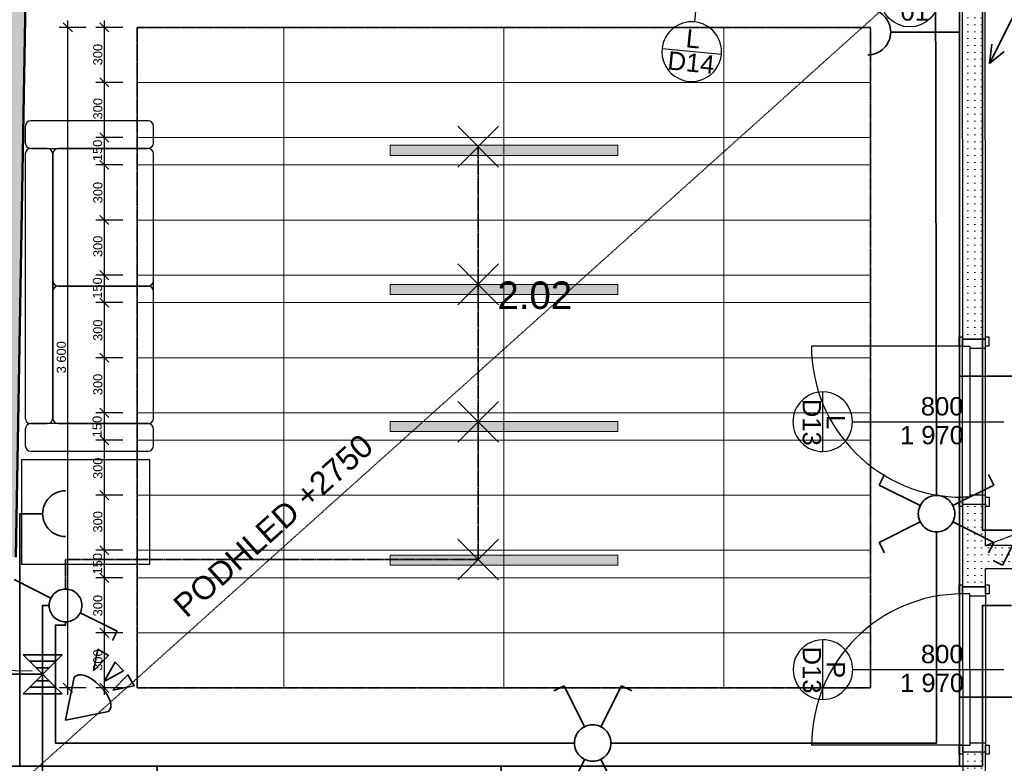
# Model space of a CAD drawing. Header units: millimetres. Extents: x -25972 to 4516, y -2839 to 20217.
# Tile 109 of 114: x -12821 to -7451, y 3739 to 7791. Entities that reach past the tile are written whole.
import ezdxf

# ---------------------------------------------------------------- set-up
doc = ezdxf.new("R2010")
doc.units = ezdxf.units.MM
doc.header["$MEASUREMENT"] = 0
for name, pattern in [('Wipeout_Contour', [1000, 0, -1000]), ('Čerchovaná M', [4.5, 2.5, -0.85, 0.3, -0.85]), ('Čárkovaná M', [4.5, 2.5, -2])]:
    doc.linetypes.add(name, pattern=pattern)
for name, color, linetype in [('7._POHLED ZÁPADNÍ_1_akustické prvky', 7, 'Continuous'), ('7._POHLED ZÁPADNÍ_1_Anotace - S', 7, 'Continuous'), ('7._POHLED ZÁPADNÍ_1_Anotace - SP', 7, 'Continuous'), ('7._POHLED ZÁPADNÍ_1_Konstrukce - nosné', 7, 'Continuous'), ('7._POHLED ZÁPADNÍ_1_Nové_Anotace - SP', 7, 'Continuous'), ('7._POHLED ZÁPADNÍ_1_Nové_Konstrukce - nosné', 7, 'Continuous'), ('7._POHLED ZÁPADNÍ_1_Nové_Otvory – Dveře', 7, 'Continuous'), ('7._POHLED ZÁPADNÍ_1_Nové_Otvory – Značky dveří', 7, 'Continuous'), ('7._POHLED ZÁPADNÍ_1_Nové_Popis', 7, 'Continuous'), ('7._POHLED ZÁPADNÍ_1_Nové_Výplně – Řezové', 7, 'Continuous'), ('7._POHLED ZÁPADNÍ_1_Otvory – Značky dveří', 7, 'Continuous'), ('7._POHLED ZÁPADNÍ_1_světla  - vestavěná', 7, 'Continuous'), ('7._POHLED ZÁPADNÍ_1_TZB - elektroinstalace', 7, 'Continuous'), ('7._POHLED ZÁPADNÍ_1_Výplně – Řezové', 7, 'Continuous'), ('7._POHLED ZÁPADNÍ_1_Zóny', 7, 'Continuous')]:
    doc.layers.add(name, color=color, linetype=linetype)
doc.styles.add('GENEROVANÝ_STYL_1', font='txt')
doc.styles.add('GENEROVANÝ_STYL_2', font='txt')
pattern_1 = [(0, (0, 0), (0, 37.5), [0, -37.5])]

msp = doc.modelspace()

# ---------------------------------------------------------------- hatches: boundary and pattern name
at = {"layer": '7._POHLED ZÁPADNÍ_1_světla  - vestavěná', "linetype": 'Continuous', "lineweight": 0, "true_color": 0x3f0000}
for points in [[(-10800.7, 7106.1), (-10800.7, 7051.1), (-9559.9, 7051.1), (-9559.9, 7106.1)], [(-10800.7, 6348.2), (-10800.7, 6293.2), (-9559.9, 6293.2), (-9559.9, 6348.2)], [(-10800.7, 5601.7), (-10800.7, 5546.7), (-9559.9, 5546.7), (-9559.9, 5601.7)], [(-10800.7, 4872.3), (-10800.7, 4817.3), (-9559.9, 4817.3), (-9559.9, 4872.3)]]:
    msp.add_hatch(color=18, dxfattribs=at).paths.add_polyline_path(points)
at = {"layer": '7._POHLED ZÁPADNÍ_1_Výplně – Řezové', "linetype": 'Continuous', "lineweight": 13}
msp.add_hatch(color=254, dxfattribs=at).paths.add_polyline_path([(-13181.1, 4967.7), (-12956.1, 4963.7), (-12957.9, 4863.8), (-12842.9, 4861.7), (-12774.5, 8745.7), (-13114, 8779.7)])

# ---------------------------------------------------------------- linework, layer by layer
at = {"layer": '7._POHLED ZÁPADNÍ_1_akustické prvky', "color": 5, "linetype": 'Continuous', "lineweight": 25}
for p, q in [((-12558.8, 7749), (-12558.8, 7786.5)), ((-12359.4, 7749), (-12359.4, 7786.5)), ((-12458.8, 7749), (-12605.7, 7749)), ((-12558.8, 4149.5), (-12558.8, 7749)), ((-12259.4, 7749), (-12406.3, 7749)), ((-12359.4, 7449), (-12359.4, 7749)), ((-12259.4, 7449), (-12406.3, 7449)), ((-12359.4, 7149), (-12359.4, 7449)), ((-12259.4, 7149), (-12406.3, 7149)), ((-12359.4, 6999), (-12359.4, 7149)), ((-12259.4, 6999), (-12406.3, 6999)), ((-12359.4, 6699), (-12359.4, 6999)), ((-12259.4, 6699), (-12406.3, 6699)), ((-12359.4, 6399), (-12359.4, 6699)), ((-12259.4, 6399), (-12406.3, 6399)), ((-12359.4, 6248.8), (-12359.4, 6399)), ((-12259.4, 6248.8), (-12406.3, 6248.8)), ((-12359.4, 5948.8), (-12359.4, 6248.8)), ((-12259.4, 5948.8), (-12406.3, 5948.8)), ((-12359.4, 5648.8), (-12359.4, 5948.8)), ((-12259.4, 5648.8), (-12406.3, 5648.8)), ((-12359.4, 5499.3), (-12359.4, 5648.8)), ((-12259.4, 5499.3), (-12406.3, 5499.3)), ((-12359.4, 5199.3), (-12359.4, 5499.3)), ((-12259.4, 5199.3), (-12406.3, 5199.3)), ((-12359.4, 4899.3), (-12359.4, 5199.3)), ((-12259.4, 4899.3), (-12406.3, 4899.3)), ((-12359.4, 4749.3), (-12359.4, 4899.3)), ((-12259.4, 4749.3), (-12406.3, 4749.3)), ((-12359.4, 4449.7), (-12359.4, 4749.3)), ((-12259.4, 4449.7), (-12406.3, 4449.7)), ((-12359.4, 4149.5), (-12359.4, 4449.7)), ((-12458.8, 4149.5), (-12605.7, 4149.5)), ((-12558.8, 4112), (-12558.8, 4149.5)), ((-12259.4, 4149.5), (-12406.3, 4149.5)), ((-12359.4, 4112), (-12359.4, 4149.5))]:
    msp.add_line(p, q, dxfattribs=at)
at = {"layer": '7._POHLED ZÁPADNÍ_1_akustické prvky', "color": 5, "linetype": 'Continuous', "lineweight": 18}
for p, q in [((-12533.8, 7724), (-12583.8, 7774)), ((-12334.4, 7724), (-12384.4, 7774)), ((-12384.4, 7474), (-12334.4, 7424)), ((-12384.4, 7174), (-12334.4, 7124)), ((-12384.4, 7024), (-12334.4, 6974)), ((-12384.4, 6724), (-12334.4, 6674)), ((-12384.4, 6424), (-12334.4, 6374)), ((-12384.4, 6273.8), (-12334.4, 6223.8)), ((-12384.4, 5973.8), (-12334.4, 5923.8)), ((-12384.4, 5673.8), (-12334.4, 5623.8)), ((-12384.4, 5524.3), (-12334.4, 5474.3)), ((-12384.4, 5224.3), (-12334.4, 5174.3)), ((-12384.4, 4924.3), (-12334.4, 4874.3)), ((-12384.4, 4774.3), (-12334.4, 4724.3)), ((-12384.4, 4474.7), (-12334.4, 4424.7)), ((-12583.8, 4174.5), (-12533.8, 4124.5)), ((-12384.4, 4174.5), (-12334.4, 4124.5))]:
    msp.add_line(p, q, dxfattribs=at)
at = {"layer": '7._POHLED ZÁPADNÍ_1_akustické prvky', "color": 8, "linetype": 'Čerchovaná M', "lineweight": 20, "flags": 128}
for points in [[(-8180.4, 7449), (-8180.4, 7749), (-12180.2, 7749), (-12180.2, 7449)], [(-11379.9, 7449), (-11379.9, 7749), (-12180.2, 7749), (-12180.2, 7449)], [(-10180.3, 7449), (-10180.3, 7749), (-11379.9, 7749), (-11379.9, 7449)], [(-8980.6, 7449), (-8980.6, 7749), (-10180.3, 7749), (-10180.3, 7449)], [(-8180.4, 7449), (-8180.4, 7749), (-8980.6, 7749), (-8980.6, 7449)], [(-8180.4, 7149), (-8180.4, 7449), (-12180.2, 7449), (-12180.2, 7149)], [(-11379.9, 7149), (-11379.9, 7449), (-12180.2, 7449), (-12180.2, 7149)], [(-10180.3, 7149), (-10180.3, 7449), (-11379.9, 7449), (-11379.9, 7149)], [(-8980.6, 7149), (-8980.6, 7449), (-10180.3, 7449), (-10180.3, 7149)], [(-8180.4, 7149), (-8180.4, 7449), (-8980.6, 7449), (-8980.6, 7149)], [(-8180.4, 6999), (-8180.4, 7149), (-12180.2, 7149), (-12180.2, 6999)], [(-11379.9, 6999), (-11379.9, 7148.5), (-12180.2, 7148.5), (-12180.2, 6999)], [(-10180.3, 6999), (-10180.3, 7148.5), (-11379.9, 7148.5), (-11379.9, 6999)], [(-8980.6, 6999), (-8980.6, 7148.5), (-10180.3, 7148.5), (-10180.3, 6999)], [(-8180.4, 6999), (-8180.4, 7148.5), (-8980.6, 7148.5), (-8980.6, 6999)], [(-8180.4, 6699), (-8180.4, 6999), (-12180.2, 6999), (-12180.2, 6699)], [(-11379.9, 6699), (-11379.9, 6999), (-12180.2, 6999), (-12180.2, 6699)], [(-10180.3, 6699), (-10180.3, 6999), (-11379.9, 6999), (-11379.9, 6699)], [(-8980.6, 6699), (-8980.6, 6999), (-10180.3, 6999), (-10180.3, 6699)], [(-8180.4, 6699), (-8180.4, 6999), (-8980.6, 6999), (-8980.6, 6699)], [(-8180.4, 6399), (-8180.4, 6699), (-12180.2, 6699), (-12180.2, 6399)], [(-11379.9, 6399), (-11379.9, 6699), (-12180.2, 6699), (-12180.2, 6399)], [(-10180.3, 6399), (-10180.3, 6699), (-11379.9, 6699), (-11379.9, 6399)], [(-8980.6, 6399), (-8980.6, 6699), (-10180.3, 6699), (-10180.3, 6399)], [(-8180.4, 6399), (-8180.4, 6699), (-8980.6, 6699), (-8980.6, 6399)], [(-11379.9, 6248.8), (-11379.9, 6398.4), (-12180.2, 6398.4), (-12180.2, 6248.8)], [(-10180.3, 6248.8), (-10180.3, 6398.4), (-11379.9, 6398.4), (-11379.9, 6248.8)], [(-8980.6, 6248.8), (-8980.6, 6398.4), (-10180.3, 6398.4), (-10180.3, 6248.8)], [(-8180.4, 6248.8), (-8180.4, 6398.4), (-8980.6, 6398.4), (-8980.6, 6248.8)], [(-8180.4, 5948.8), (-8180.4, 6248.8), (-12180.2, 6248.8), (-12180.2, 5948.8)], [(-11379.9, 5948.8), (-11379.9, 6248.8), (-12180.2, 6248.8), (-12180.2, 5948.8)], [(-10180.3, 5948.8), (-10180.3, 6248.8), (-11379.9, 6248.8), (-11379.9, 5948.8)], [(-8980.6, 5948.8), (-8980.6, 6248.8), (-10180.3, 6248.8), (-10180.3, 5948.8)], [(-8180.4, 5948.8), (-8180.4, 6248.8), (-8980.6, 6248.8), (-8980.6, 5948.8)], [(-8180.4, 5648.8), (-8180.4, 5948.8), (-12180.2, 5948.8), (-12180.2, 5648.8)], [(-11379.9, 5648.8), (-11379.9, 5948.8), (-12180.2, 5948.8), (-12180.2, 5648.8)], [(-10180.3, 5648.8), (-10180.3, 5948.8), (-11379.9, 5948.8), (-11379.9, 5648.8)], [(-8980.6, 5648.8), (-8980.6, 5948.8), (-10180.3, 5948.8), (-10180.3, 5648.8)], [(-8180.4, 5648.8), (-8180.4, 5948.8), (-8980.6, 5948.8), (-8980.6, 5648.8)], [(-11379.9, 5499.3), (-11379.9, 5648.8), (-12180.2, 5648.8), (-12180.2, 5499.3)], [(-10180.3, 5499.3), (-10180.3, 5648.8), (-11379.9, 5648.8), (-11379.9, 5499.3)], [(-8980.6, 5499.3), (-8980.6, 5648.8), (-10180.3, 5648.8), (-10180.3, 5499.3)], [(-8180.4, 5499.3), (-8180.4, 5648.8), (-8980.6, 5648.8), (-8980.6, 5499.3)], [(-8180.4, 4899.3), (-8180.4, 5499.3), (-12180.2, 5499.3), (-12180.2, 4899.3)], [(-11379.9, 5199.3), (-11379.9, 5499.3), (-12180.2, 5499.3), (-12180.2, 5199.3)], [(-10180.3, 5199.3), (-10180.3, 5499.3), (-11379.9, 5499.3), (-11379.9, 5199.3)], [(-8980.6, 5199.3), (-8980.6, 5499.3), (-10180.3, 5499.3), (-10180.3, 5199.3)], [(-8180.4, 5199.3), (-8180.4, 5499.3), (-8980.6, 5499.3), (-8980.6, 5199.3)], [(-8180.4, 4899.3), (-8180.4, 5199.3), (-12180.2, 5199.3), (-12180.2, 4899.3)], [(-11379.9, 4899.3), (-11379.9, 5199.3), (-12180.2, 5199.3), (-12180.2, 4899.3)], [(-10180.3, 4899.3), (-10180.3, 5199.3), (-11379.9, 5199.3), (-11379.9, 4899.3)], [(-8980.6, 4899.3), (-8980.6, 5199.3), (-10180.3, 5199.3), (-10180.3, 4899.3)], [(-8180.4, 4899.3), (-8180.4, 5199.3), (-8980.6, 5199.3), (-8980.6, 4899.3)], [(-8180.4, 4899.3), (-8180.4, 4749.3), (-12180.2, 4749.3), (-12180.2, 4899.3)], [(-11379.9, 4749.7), (-11379.9, 4899.3), (-12180.2, 4899.3), (-12180.2, 4749.7)], [(-10180.3, 4749.7), (-10180.3, 4899.3), (-11379.9, 4899.3), (-11379.9, 4749.7)], [(-8980.6, 4749.7), (-8980.6, 4899.3), (-10180.3, 4899.3), (-10180.3, 4749.7)], [(-8180.4, 4749.7), (-8180.4, 4899.3), (-8980.6, 4899.3), (-8980.6, 4749.7)], [(-11379.9, 4449.7), (-11379.9, 4749.7), (-12180.2, 4749.7), (-12180.2, 4449.7)], [(-10180.3, 4449.7), (-10180.3, 4749.7), (-11379.9, 4749.7), (-11379.9, 4449.7)], [(-8980.6, 4449.7), (-8980.6, 4749.7), (-10180.3, 4749.7), (-10180.3, 4449.7)], [(-8180.4, 4449.7), (-8180.4, 4749.7), (-8980.6, 4749.7), (-8980.6, 4449.7)], [(-8180.4, 4149.7), (-8180.4, 4449.7), (-12180.2, 4449.7), (-12180.2, 4149.7)], [(-11379.9, 4149.7), (-11379.9, 4449.7), (-12180.2, 4449.7), (-12180.2, 4149.7)], [(-10180.3, 4149.7), (-10180.3, 4449.7), (-11379.9, 4449.7), (-11379.9, 4149.7)], [(-8980.6, 4149.7), (-8980.6, 4449.7), (-10180.3, 4449.7), (-10180.3, 4149.7)], [(-8180.4, 4149.7), (-8180.4, 4449.7), (-8980.6, 4449.7), (-8980.6, 4149.7)]]:
    msp.add_lwpolyline(points, close=True, dxfattribs=at)
at = {"layer": '7._POHLED ZÁPADNÍ_1_akustické prvky', "color": 8, "linetype": 'Čerchovaná M', "lineweight": 35, "flags": 128}
msp.add_lwpolyline([(-8180.4, 4149.5), (-12180.2, 4149.5), (-12180.2, 7749), (-8180.4, 7749)], close=True, dxfattribs=at)
at = {"layer": '7._POHLED ZÁPADNÍ_1_Konstrukce - nosné', "color": 7, "linetype": 'Continuous', "lineweight": 50, "flags": 128}
msp.add_lwpolyline([(-12842.9, 4861.7), (-12774.5, 8745.7)], dxfattribs=at)
at = {"layer": '7._POHLED ZÁPADNÍ_1_Nové_Anotace - SP', "color": 1, "linetype": 'Čárkovaná M', "lineweight": 25}
msp.add_line((-12834.1, 3615.9), (-7714.6, 8206.6), dxfattribs=at)
at = {"layer": '7._POHLED ZÁPADNÍ_1_Nové_Konstrukce - nosné', "color": 1, "linetype": 'Continuous', "lineweight": 25}
for p, q in [((-12790.9, 7209.3), (-12790.9, 7119.3)), ((-12120.9, 7239.3), (-12760.9, 7239.3)), ((-12090.9, 7119.3), (-12090.9, 7209.3)), ((-12670.9, 7089.3), (-12760.9, 7089.3)), ((-12760.9, 7089.3), (-12120.9, 7089.3)), ((-12120.9, 7089.3), (-12610.9, 7089.3)), ((-12120.9, 7089.3), (-12610.9, 7089.3)), ((-12790.9, 7059.3), (-12790.9, 5619.3)), ((-12640.9, 7059.3), (-12640.9, 6369.3)), ((-12640.9, 7059.3), (-12640.9, 5619.3)), ((-12640.9, 5619.3), (-12640.9, 7059.3)), ((-12090.9, 6369.3), (-12090.9, 7059.3)), ((-12090.9, 5619.3), (-12090.9, 7059.3)), ((-12120.9, 6339.3), (-12610.9, 6339.3)), ((-12610.9, 6339.3), (-12120.9, 6339.3)), ((-12640.9, 6309.3), (-12640.9, 5619.3)), ((-12090.9, 5619.3), (-12090.9, 6309.3)), ((-12760.9, 5589.3), (-12670.9, 5589.3)), ((-12120.9, 5589.3), (-12760.9, 5589.3)), ((-12610.9, 5589.3), (-12120.9, 5589.3)), ((-12610.9, 5589.3), (-12120.9, 5589.3)), ((-12790.9, 5559.3), (-12790.9, 5469.3)), ((-12090.9, 5469.3), (-12090.9, 5559.3)), ((-12760.9, 5439.3), (-12120.9, 5439.3)), ((-12111.3, 5391.8), (-12811.3, 5391.8)), ((-12811.3, 5391.8), (-12811.3, 4824.5)), ((-12111.3, 4824.5), (-12111.3, 5391.8)), ((-12811.3, 4824.5), (-12111.3, 4824.5))]:
    msp.add_line(p, q, dxfattribs=at)
for centre, start, end in [((-12760.9, 7209.3), 90, 180), ((-12120.9, 7209.3), 0, 90), ((-12760.9, 7119.3), 180, 270), ((-12760.9, 7059.3), 90, 180), ((-12670.9, 7059.3), 0, 90), ((-12610.9, 7059.3), 90, 180), ((-12610.9, 7059.3), 90, 180), ((-12120.9, 7119.3), 270, 0), ((-12120.9, 7059.3), 0, 90), ((-12120.9, 7059.3), 0, 90), ((-12610.9, 6369.3), 180, 270), ((-12610.9, 6309.3), 90, 180), ((-12120.9, 6369.3), 270, 0), ((-12120.9, 6309.3), 0, 90), ((-12760.9, 5619.3), 180, 270), ((-12760.9, 5559.3), 90, 180), ((-12670.9, 5619.3), 270, 0), ((-12610.9, 5619.3), 180, 270), ((-12610.9, 5619.3), 180, 270), ((-12120.9, 5619.3), 270, 0), ((-12120.9, 5619.3), 270, 0), ((-12120.9, 5559.3), 0, 90), ((-12760.9, 5469.3), 180, 270), ((-12120.9, 5469.3), 270, 0)]:
    msp.add_arc(centre, 30, start, end, dxfattribs=at)
at = {"layer": '7._POHLED ZÁPADNÍ_1_Nové_Otvory – Dveře', "color": 1, "linetype": 'Continuous', "lineweight": 25}
for p, q in [((-7679.2, 6012), (-8503.2, 6011.5)), ((-7679.2, 6012), (-7698.2, 6011.9)), ((-7679.2, 6012), (-7639.2, 6012)), ((-7678.8, 5188), (-7679.2, 6012)), ((-7679.2, 6012), (-7639.2, 6012)), ((-7639.2, 6012), (-7639.2, 6000)), ((-7639.2, 6012), (-7638.8, 5188)), ((-7639.2, 6000), (-7554.2, 6000)), ((-7535.2, 6012), (-7554.2, 6012)), ((-7697.8, 5187.9), (-7678.8, 5188)), ((-7638.8, 5188), (-7678.8, 5188)), ((-7638.8, 5188), (-7678.8, 5188)), ((-7553.8, 5200), (-7638.8, 5200)), ((-7638.8, 5200), (-7638.8, 5188)), ((-7553.8, 5188), (-7534.8, 5188)), ((-7678.5, 4661.7), (-7697.5, 4661.7)), ((-7638.5, 4661.7), (-7678.5, 4661.7)), ((-7678.5, 4661.7), (-7678.1, 3837.7)), ((-7638.5, 4661.7), (-7678.5, 4661.7)), ((-7638.5, 4649.7), (-7638.5, 4661.7)), ((-7638.1, 3837.7), (-7638.5, 4661.7)), ((-7553.5, 4649.8), (-7638.5, 4649.7)), ((-7534.5, 4661.8), (-7553.5, 4661.8)), ((-7678.1, 3837.7), (-8502.1, 3837.3)), ((-7697.1, 3837.7), (-7678.1, 3837.7)), ((-7678.1, 3837.7), (-7638.1, 3837.7)), ((-7678.1, 3837.7), (-7638.1, 3837.7)), ((-7638.1, 3849.7), (-7553.1, 3849.8)), ((-7638.1, 3837.7), (-7638.1, 3849.7)), ((-7553.1, 3837.8), (-7534.1, 3837.8))]:
    msp.add_line(p, q, dxfattribs=at)
for centre, start, end in [((-7679.2, 6012), 180.0298, 270.0298), ((-7678.1, 3837.7), 90.0298, 180.0298)]:
    msp.add_arc(centre, 824, start, end, dxfattribs=at)
at = {"layer": '7._POHLED ZÁPADNÍ_1_Nové_Otvory – Značky dveří', "color": 1, "linetype": 'Continuous', "lineweight": 25}
for p, q in [((-9140, 7778.2), (-9020.3, 8972.2)), ((-8994.5, 7600.3), (-9317.9, 7632.7)), ((-8441.4, 5437.1), (-8441.6, 5762.1)), ((-8279, 5599.6), (-7454, 5600.1)), ((-8440.7, 4086.8), (-8440.9, 4411.8)), ((-13793.6, 4260.2), (-12753.8, 4241.9)), ((-8278.3, 4249.4), (-7453.3, 4249.8))]:
    msp.add_line(p, q, dxfattribs=at)
at = {"layer": '7._POHLED ZÁPADNÍ_1_Nové_Otvory – Značky dveří', "color": 1, "linetype": 'Continuous', "lineweight": 25, "flags": 128}
for points in [[(-9317.9, 7632.7, 1), (-8994.5, 7600.3, 1)], [(-8441.6, 5762.1, 1), (-8441.4, 5437.1, 1)], [(-8440.9, 4411.8, 1), (-8440.7, 4086.8, 1)]]:
    msp.add_lwpolyline(points, format="xyb", close=True, dxfattribs=at)
at = {"layer": '7._POHLED ZÁPADNÍ_1_Nové_Popis', "color": 1, "linetype": 'Continuous', "lineweight": 25}
msp.add_circle((-7967, 7909.8), 158.6, dxfattribs=at)
at = {"layer": '7._POHLED ZÁPADNÍ_1_světla  - vestavěná', "color": 1, "linetype": 'Continuous', "lineweight": 18, "flags": 128}
for points in [[(-10800.7, 7106.1), (-9559.9, 7106.1), (-9559.9, 7051.1), (-10800.7, 7051.1)], [(-10800.7, 6348.2), (-9559.9, 6348.2), (-9559.9, 6293.2), (-10800.7, 6293.2)], [(-10800.7, 5601.7), (-9559.9, 5601.7), (-9559.9, 5546.7), (-10800.7, 5546.7)], [(-10800.7, 4872.3), (-9559.9, 4872.3), (-9559.9, 4817.3), (-10800.7, 4817.3)]]:
    msp.add_lwpolyline(points, close=True, dxfattribs=at)
at = {"layer": '7._POHLED ZÁPADNÍ_1_TZB - elektroinstalace', "color": 92, "linetype": 'Continuous', "lineweight": 35, "true_color": 0x00d700, "flags": 128}
for points in [[(-7821, 5198), (-7826, 8168.6), (-10480.3, 8473.6)], [(-7946, 7723.6), (-8071, 7723.6)], [(-10209.9, 6987.6), (-10432, 7209.6)], [(-10432, 6987.6), (-10209.9, 7209.6)], [(-10209.9, 6237.6), (-10432, 6459.6)], [(-10432, 6237.6), (-10209.9, 6459.6)], [(-10209.9, 5487.6), (-10432, 5709.6)], [(-10432, 5487.6), (-10209.9, 5709.6)], [(-8133.5, 5254.9), (-8105.1, 5311.7)], [(-7508.5, 5254.9), (-7536.9, 5311.7)], [(-8133.5, 5254.9), (-7906.2, 5141.2)], [(-16321, 3223.6), (-16321, 3598.6), (-15946, 3598.6), (-15946, 3723.6), (-13196, 3723.6), (-12821, 3723.6), (-12821, 5098.6)], [(-12821, 5098.6), (-12696, 5098.6)], [(-8133.5, 4942.4), (-7906.2, 5056)], [(-9596.5, 3848.6), (-7821, 3848.6), (-7821, 4999.2)], [(-10209.9, 4737.6), (-10432, 4959.6)], [(-10432, 4737.6), (-10209.9, 4959.6)], [(-8133.5, 4942.4), (-8105.1, 4885.5)], [(-12852.2, 4739.2), (-12647.7, 4637)], [(-12696, 3439.2), (-12696, 4598.6), (-12660.5, 4598.6)], [(-12289.7, 4458), (-12494.3, 4560.3)], [(-12571, 4509.1), (-12571, 4491.4), (-12626, 4491.4), (-12626, 4473.6), (-12626, 3848.6), (-9795.4, 3848.6)], [(-12289.7, 4458), (-12315.3, 4406.8)], [(-12802.2, 4329.9), (-12589.7, 4329.9)], [(-12802.2, 4329.9), (-12589.7, 4117.4)], [(-12589.7, 4329.9), (-12802.2, 4117.4)], [(-12766.8, 4294.4), (-12625.1, 4294.4)], [(-12731.4, 4259), (-12660.6, 4259)], [(-12908.5, 4223.6), (-12696, 4223.6)], [(-12524.1, 4208), (-12571, 3973.6)], [(-12524.1, 4208), (-12513, 4215.8), (-12499.4, 4219.8), (-12483.6, 4219.9), (-12465.9, 4216.1), (-12446.7, 4208.4), (-12426.4, 4196.6), (-12405.2, 4180.9), (-12383.5, 4161.1)], [(-12766.8, 4152.8), (-12625.1, 4152.8)], [(-12731.4, 4188.2), (-12660.6, 4188.2)], [(-12383.5, 4161.1), (-12363.7, 4139.4), (-12347.9, 4118.2), (-12336.2, 4097.8), (-12328.5, 4078.7), (-12324.7, 4061), (-12324.8, 4045.2), (-12328.8, 4031.6), (-12336.6, 4020.5)], [(-9852.2, 4161.1), (-9909, 4132.7)], [(-9852.2, 4161.1), (-9738.6, 3933.8)], [(-9539.7, 4161.1), (-9653.4, 3933.8)], [(-9539.7, 4161.1), (-9482.9, 4132.7)], [(-12802.2, 4117.4), (-12589.7, 4117.4)], [(-12571, 3973.6), (-12336.6, 4020.5)], [(-9852.2, 3536.1), (-9738.6, 3763.4)], [(-9539.7, 3536.1), (-9653.4, 3763.4)]]:
    msp.add_lwpolyline(points, dxfattribs=at)
for points in [[(-8196, 7848.6, -0.414214), (-8071, 7723.6)], [(-8071, 7723.6, -0.414214), (-8196, 7598.6)], [(-12696, 5098.6, -0.414214), (-12571, 5223.6)], [(-7821, 5198, 0.414214), (-7920.4, 5098.6)], [(-7821, 5198, 0.414214), (-7920.4, 5098.6)], [(-7721.5, 5098.6, 0.414214), (-7821, 5198)], [(-7721.5, 5098.6, 0.414214), (-7821, 5198)], [(-12571, 4973.6, -0.414214), (-12696, 5098.6)], [(-7920.4, 5098.6, 0.414214), (-7821, 4999.2)], [(-7920.4, 5098.6, 0.414214), (-7821, 4999.2)], [(-7821, 4999.2, 0.414214), (-7721.5, 5098.6)], [(-7821, 4999.2, 0.414214), (-7721.5, 5098.6)], [(-12571, 4688.1, 0.414214), (-12660.5, 4598.6)], [(-12571, 4688.1, 0.414214), (-12660.5, 4598.6)], [(-12481.5, 4598.6, 0.414214), (-12571, 4688.1)], [(-12481.5, 4598.6, 0.414214), (-12571, 4688.1)], [(-12660.5, 4598.6, 0.414214), (-12571, 4509.1)], [(-12660.5, 4598.6, 0.414214), (-12571, 4509.1)], [(-12571, 4509.1, 0.414214), (-12481.5, 4598.6)], [(-12571, 4509.1, 0.414214), (-12481.5, 4598.6)], [(-9696, 3948, 0.414214), (-9795.4, 3848.6)], [(-9696, 3948, 0.414214), (-9795.4, 3848.6)], [(-9596.5, 3848.6, 0.414214), (-9696, 3948)], [(-9596.5, 3848.6, 0.414214), (-9696, 3948)], [(-9795.4, 3848.6, 0.414214), (-9696, 3749.2)], [(-9795.4, 3848.6, 0.414214), (-9696, 3749.2)], [(-9696, 3749.2, 0.414214), (-9596.5, 3848.6)], [(-9696, 3749.2, 0.414214), (-9596.5, 3848.6)]]:
    msp.add_lwpolyline(points, format="xyb", dxfattribs=at)
at = {"layer": '7._POHLED ZÁPADNÍ_1_TZB - elektroinstalace', "color": 92, "linetype": 'Čerchovaná M', "lineweight": 35, "true_color": 0x00d700, "flags": 128}
for points in [[(-10321, 6348.6), (-10321, 7098.6)], [(-10321, 5598.6), (-10321, 6348.6)], [(-10321, 5598.6), (-10321, 4848.6)], [(-12571, 4688.1), (-12571, 4848.6), (-10321, 4848.6)]]:
    msp.add_lwpolyline(points, dxfattribs=at)
at = {"layer": '7._POHLED ZÁPADNÍ_1_TZB - elektroinstalace', "color": 92, "linetype": 'Continuous', "lineweight": 35, "true_color": 0x00d700, "flags": 128}
for points in [[(-12418.6, 4243.1), (-12336.6, 4325.2), (-12395.2, 4360.3)], [(-12360, 4184.5), (-12254.6, 4243.1), (-12301.4, 4290)], [(-12313.2, 4137.7), (-12231.1, 4219.7), (-12196, 4161.1)]]:
    msp.add_lwpolyline(points, close=True, dxfattribs=at)

# ---------------------------------------------------------------- texts
at = {"layer": '7._POHLED ZÁPADNÍ_1_akustické prvky', "color": 5, "linetype": 'Continuous', "lineweight": 18, "char_height": 50, "attachment_point": 7, "rotation": 90, "style": 'GENEROVANÝ_STYL_2'}
for s, insert, width in [('\\A1;{\\pql;\\fArial|b0|i0|c0|p38;300}', (-12369.4, 7542), 113.829), ('\\A1;{\\pql;\\fArial|b0|i0|c0|p38;300}', (-12369.4, 7247.1), 113.829), ('\\A1;{\\pql;\\fArial|b0|i0|c0|p38;150}', (-12371.3, 7020.2), 113.829), ('\\A1;{\\pql;\\fArial|b0|i0|c0|p38;300}', (-12369.4, 6790.2), 113.829), ('\\A1;{\\pql;\\fArial|b0|i0|c0|p38;300}', (-12369.4, 6497.1), 113.829), ('\\A1;{\\pql;\\fArial|b0|i0|c0|p38;150}', (-12371.3, 6270.2), 113.829), ('\\A1;{\\pql;\\fArial|b0|i0|c0|p38;300}', (-12369.4, 6040.1), 113.829), ('\\A1;{\\pql;\\fArial|b0|i0|c0|p38;3 600}', (-12568.8, 5863.8), 170.971), ('\\A1;{\\pql;\\fArial|b0|i0|c0|p38;300}', (-12369.4, 5744.6), 113.829), ('\\A1;{\\pql;\\fArial|b0|i0|c0|p38;150}', (-12373.4, 5515.4), 113.829), ('\\A1;{\\pql;\\fArial|b0|i0|c0|p38;300}', (-12369.4, 5287.9), 113.829), ('\\A1;{\\pql;\\fArial|b0|i0|c0|p38;300}', (-12369.4, 4996.1), 113.829), ('\\A1;{\\pql;\\fArial|b0|i0|c0|p38;150}', (-12371.1, 4767.9), 113.829), ('\\A1;{\\pql;\\fArial|b0|i0|c0|p38;300}', (-12369.4, 4539.4), 113.829), ('\\A1;{\\pql;\\fArial|b0|i0|c0|p38;300}', (-12369.4, 4242.7), 113.829)]:
    msp.add_mtext(s, dxfattribs=dict(at, insert=insert, width=width))
at = {"layer": '7._POHLED ZÁPADNÍ_1_Anotace - S', "color": 1, "linetype": 'Continuous', "lineweight": 25, "insert": (-7959.4, 7913.5), "char_height": 100, "attachment_point": 5, "line_spacing_factor": 0.940294, "style": 'GENEROVANÝ_STYL_1'}
msp.add_mtext('\\A1;{\\pqc;\\fArial|b0|i0|c238|p38;V\\P\\pqc;\\fArial|b0|i0|c238|p38; 0\\fArial|b0|i0|c238|p38;1}', dxfattribs=at)
at = {"layer": '7._POHLED ZÁPADNÍ_1_Anotace - SP', "color": 1, "linetype": 'Continuous', "lineweight": 25, "insert": (-11438.3, 5034), "char_height": 125, "attachment_point": 5, "rotation": 41.8832, "style": 'GENEROVANÝ_STYL_1'}
msp.add_mtext('\\A1;{\\pqc;\\fArial|b0|i0|c238|p38;PODHLED +2\\fArial|b0|i0|c238|p38;75\\fArial|b0|i0|c238|p38;0}', dxfattribs=at)
at = {"layer": '7._POHLED ZÁPADNÍ_1_Otvory – Značky dveří', "color": 1, "linetype": 'Continuous', "lineweight": 25, "char_height": 100, "style": 'GENEROVANÝ_STYL_1'}
for s, insert, attachment_point, rotation in [('\\A1;{\\pql;\\pt0;\\fArial|b0|i0|c238|p38;L}', (-9186.9, 7690.7), 4, 354.2755), ('\\A1;{\\pql;\\pt0;\\fArial|b0|i0|c238|p38;D14}', (-9286.8, 7570), 4, 354.2755), ('\\A1;{\\pql;\\pt0;\\fArial|b0|i0|c238|p38;D13}', (-8501.7, 5724.8), 4, 270.0298), ('\\A1;{\\pql;\\pt0;\\fArial|b0|i0|c238|p38;800}', (-7906.7, 5632.5), 7, 0.0298), ('\\A1;{\\pql;\\pt0;\\fArial|b0|i0|c238|p38;L}', (-8370.8, 5637.5), 4, 270.0298), ('\\A1;{\\pql;\\pt0;\\fArial|b0|i0|c238|p38;1\xa0970}', (-8020.9, 5576.9), 1, 0.0298), ('\\A1;{\\pql;\\pt0;\\fArial|b0|i0|c238|p38;D13}', (-8501, 4374.6), 4, 270.0298), ('\\A1;{\\pql;\\pt0;\\fArial|b0|i0|c238|p38;800}', (-7906, 4282.3), 7, 0.0298), ('\\A1;{\\pql;\\pt0;\\fArial|b0|i0|c238|p38;P}', (-8370.1, 4295.1), 4, 270.0298), ('\\A1;{\\pql;\\pt0;\\fArial|b0|i0|c238|p38;1\xa0970}', (-8020.2, 4226.7), 1, 0.0298)]:
    msp.add_mtext(s, dxfattribs=dict(at, insert=insert, attachment_point=attachment_point, rotation=rotation))
at = {"layer": '7._POHLED ZÁPADNÍ_1_Zóny', "color": 1, "linetype": 'Continuous', "lineweight": 25, "insert": (-10012, 6364.4), "char_height": 150, "attachment_point": 2, "style": 'GENEROVANÝ_STYL_1'}
msp.add_mtext('\\A1;{\\pqc;\\pt0;\\fArial|b0|i0|c238|p38;2.02}', dxfattribs=at)

# ---------------------------------------------------------------- wipeouts: each hides what was drawn before it
at = {"color": 254, "linetype": 'Wipeout_Contour', "lineweight": 0, "ltscale": 41881.683371}
msp.add_wipeout([(-7555.4, 8222.4), (-7680.4, 8234.9), (-7679.2, 6050), (-7554.2, 6050)], dxfattribs=at).dxf.layer = '7._POHLED ZÁPADNÍ_1_Nové_Výplně – Řezové'
at = {"color": 254, "linetype": 'Wipeout_Contour', "lineweight": 0, "ltscale": 32384.691774}
msp.add_wipeout([(-7553.7, 4925.2), (-7553.6, 4800.2), (-5321.3, 4800.2), (-5321.3, 4925.2)], dxfattribs=at).dxf.layer = '7._POHLED ZÁPADNÍ_1_Nové_Výplně – Řezové'
at = {"color": 254, "linetype": 'Wipeout_Contour', "lineweight": 0, "ltscale": 33858.547399}
msp.add_wipeout([(-7553.1, 3799.8), (-7678.1, 3799.7), (-7678, 3587.8), (-7553, 3587.8)], dxfattribs=at).dxf.layer = '7._POHLED ZÁPADNÍ_1_Nové_Výplně – Řezové'

# ---------------------------------------------------------------- next in the draw order: hatches: boundary and pattern name
at = {"layer": '7._POHLED ZÁPADNÍ_1_Nové_Výplně – Řezové', "linetype": 'Continuous', "lineweight": 20, "true_color": 0xffaaaa}
h = msp.add_hatch(dxfattribs=at)
h.set_pattern_fill('Sádra_0001', color=21, style=0, pattern_type=2)
h.set_pattern_definition(pattern_1)
h.paths.add_polyline_path([(-7555.4, 8222.4), (-7680.4, 8234.9), (-7679.2, 6050), (-7554.2, 6050)])
h = msp.add_hatch(dxfattribs=at)
h.set_pattern_fill('Sádra_0001', color=21, style=0, pattern_type=2)
h.set_pattern_definition(pattern_1)
h.paths.add_polyline_path([(-7553.7, 4925.2), (-7553.6, 4800.2), (-5321.3, 4800.2), (-5321.3, 4925.2)])
h = msp.add_hatch(dxfattribs=at)
h.set_pattern_fill('Sádra_0001', color=21, style=0, pattern_type=2)
h.set_pattern_definition(pattern_1)
h.paths.add_polyline_path([(-7553.1, 3799.8), (-7678.1, 3799.7), (-7678, 3587.8), (-7553, 3587.8)])

# ---------------------------------------------------------------- next in the draw order: linework, layer by layer
at = {"layer": '7._POHLED ZÁPADNÍ_1_Nové_Konstrukce - nosné', "color": 1, "linetype": 'Continuous', "lineweight": 25}
for p, q in [((-7679.2, 6050), (-7679.2, 6062)), ((-7679.2, 6050), (-7554.2, 6050)), ((-7554.2, 6050), (-7554.2, 6062)), ((-7553.1, 3799.8), (-7678.1, 3799.7)), ((-7678.1, 3799.7), (-7678.1, 3787.7)), ((-7553.1, 3799.8), (-7553.1, 3787.8))]:
    msp.add_line(p, q, dxfattribs=at)
at = {"layer": '7._POHLED ZÁPADNÍ_1_Nové_Konstrukce - nosné', "color": 1, "linetype": 'Continuous', "lineweight": 25, "flags": 128}
for points in [[(-7680.4, 8234.9), (-7679.2, 6050)], [(-7554.2, 6050), (-7555.4, 8222.4)], [(-5321.3, 4925.2), (-7553.7, 4925.2)], [(-7553.6, 4800.2), (-5321.3, 4800.2)], [(-7678.1, 3799.7), (-7678, 3587.8)], [(-7553, 3587.8), (-7553.1, 3799.8)]]:
    msp.add_lwpolyline(points, dxfattribs=at)
at = {"layer": '7._POHLED ZÁPADNÍ_1_Nové_Otvory – Dveře', "color": 1, "linetype": 'Continuous', "lineweight": 25}
for p, q in [((-7698.2, 6061.9), (-7679.2, 6062)), ((-7698.2, 6011.9), (-7698.2, 6061.9)), ((-7679.2, 6062), (-7679.2, 6012)), ((-7679.2, 6050), (-7679.2, 6062)), ((-7679.2, 6050), (-7679.2, 6062)), ((-7554.2, 6050), (-7679.2, 6050)), ((-7679.2, 6050), (-7679.2, 6012)), ((-7679.2, 6050), (-7554.2, 6050)), ((-7679.2, 6050), (-7554.2, 6050)), ((-7554.2, 6012), (-7554.2, 6062)), ((-7554.2, 6062), (-7535.2, 6062)), ((-7554.2, 6050), (-7554.2, 6062)), ((-7554.2, 6050), (-7554.2, 6062)), ((-7554.2, 6000), (-7554.2, 6050)), ((-7535.2, 6062), (-7535.2, 6012)), ((-7697.1, 3787.7), (-7697.1, 3837.7)), ((-7678.1, 3837.7), (-7678.1, 3787.7)), ((-7678.1, 3799.7), (-7678.1, 3837.7)), ((-7553.1, 3849.8), (-7553.1, 3799.8)), ((-7553.1, 3787.8), (-7553.1, 3837.8)), ((-7534.1, 3837.8), (-7534.1, 3787.8)), ((-7678.1, 3787.7), (-7697.1, 3787.7)), ((-7553.1, 3799.8), (-7678.1, 3799.7)), ((-7553.1, 3799.8), (-7678.1, 3799.7)), ((-7553.1, 3799.8), (-7678.1, 3799.7)), ((-7678.1, 3799.7), (-7678.1, 3787.7)), ((-7678.1, 3799.7), (-7678.1, 3787.7)), ((-7553.1, 3799.8), (-7553.1, 3787.8)), ((-7553.1, 3799.8), (-7553.1, 3787.8)), ((-7534.1, 3787.8), (-7553.1, 3787.8))]:
    msp.add_line(p, q, dxfattribs=at)
at = {"layer": '7._POHLED ZÁPADNÍ_1_TZB - elektroinstalace', "color": 92, "linetype": 'Continuous', "lineweight": 35, "true_color": 0x00d700, "flags": 128}
for points in [[(-7408.5, 5848.6), (-7696, 5848.6), (-7696, 8223.6), (-8321, 8348.6), (-8321, 8756.1), (-8946, 8816.5), (-8946, 8886.1)], [(-7532.1, 7551.4), (-7321, 7973.6)], [(-7946, 7723.6), (-7696, 7723.6)], [(-7532.1, 7551.4), (-7518.9, 7656.9)], [(-7532.1, 7551.4), (-7452.9, 7617.4)], [(-7461.6, 4817.4), (-7359.3, 5021.9)], [(-7461.6, 4817.4), (-7512.7, 4842.9)], [(-7411.6, 4598.6), (-7571, 4598.6), (-7571, 3723.6), (-15946, 3723.6), (-15946, 3598.6), (-16321, 3598.6), (-16321, 3223.6)], [(-16321, 3223.6), (-16321, 3598.6), (-15946, 3598.6), (-15946, 3723.6), (-7696, 3723.6), (-7696, 4098.6), (-7283.5, 4098.6)]]:
    msp.add_lwpolyline(points, dxfattribs=at)

# ---------------------------------------------------------------- next in the draw order: wipeouts: each hides what was drawn before it
at = {"color": 254, "linetype": 'Wipeout_Contour', "lineweight": 0, "ltscale": 36287.125462}
msp.add_wipeout([(-7678.8, 5150), (-7678.5, 4699.7), (-7553.5, 4699.8), (-7553.8, 5150)], dxfattribs=at).dxf.layer = '7._POHLED ZÁPADNÍ_1_Nové_Výplně – Řezové'

# ---------------------------------------------------------------- next in the draw order: hatches: boundary and pattern name
at = {"layer": '7._POHLED ZÁPADNÍ_1_Nové_Výplně – Řezové', "linetype": 'Continuous', "lineweight": 20, "true_color": 0xffaaaa}
h = msp.add_hatch(dxfattribs=at)
h.set_pattern_fill('Sádra_0001', color=21, style=0, pattern_type=2)
h.set_pattern_definition(pattern_1)
h.paths.add_polyline_path([(-7678.8, 5150), (-7678.5, 4699.7), (-7553.5, 4699.8), (-7553.8, 5150)])

# ---------------------------------------------------------------- next in the draw order: linework, layer by layer
at = {"layer": '7._POHLED ZÁPADNÍ_1_Nové_Anotace - SP', "color": 1, "linetype": 'Čárkovaná M', "lineweight": 25}
msp.add_line((-7553.7, 4925.2), (-882.5, 7494.1), dxfattribs=at)
at = {"layer": '7._POHLED ZÁPADNÍ_1_Nové_Konstrukce - nosné', "color": 1, "linetype": 'Continuous', "lineweight": 25}
for p, q in [((-7678.8, 5150), (-7678.8, 5138)), ((-7678.8, 5150), (-7553.8, 5150)), ((-7553.8, 5150), (-7553.8, 5138)), ((-7678.5, 4699.7), (-7678.5, 4711.7)), ((-7553.5, 4699.8), (-7678.5, 4699.7)), ((-7553.5, 4699.8), (-7553.5, 4711.8))]:
    msp.add_line(p, q, dxfattribs=at)
at = {"layer": '7._POHLED ZÁPADNÍ_1_Nové_Konstrukce - nosné', "color": 1, "linetype": 'Continuous', "lineweight": 25, "flags": 128}
for points in [[(-7678.8, 5150), (-7678.5, 4699.7)], [(-7553.7, 4925.2), (-7553.8, 5150)], [(-7553.5, 4699.8), (-7553.6, 4800.2)]]:
    msp.add_lwpolyline(points, dxfattribs=at)
at = {"layer": '7._POHLED ZÁPADNÍ_1_Nové_Otvory – Dveře', "color": 1, "linetype": 'Continuous', "lineweight": 25}
for p, q in [((-7678.8, 5150), (-7679.2, 6050)), ((-7553.8, 5150), (-7554.2, 6050)), ((-7697.8, 5137.9), (-7697.8, 5187.9)), ((-7678.8, 5188), (-7678.8, 5138)), ((-7678.8, 5188), (-7678.8, 5150)), ((-7553.8, 5150), (-7553.8, 5200)), ((-7553.8, 5138), (-7553.8, 5188)), ((-7534.8, 5188), (-7534.8, 5138)), ((-7678.8, 5138), (-7697.8, 5137.9)), ((-7678.8, 5150), (-7553.8, 5150)), ((-7678.8, 5150), (-7553.8, 5150)), ((-7678.8, 5150), (-7553.8, 5150)), ((-7678.8, 5150), (-7678.8, 5138)), ((-7678.8, 5150), (-7678.8, 5138)), ((-7553.8, 5150), (-7553.8, 5138)), ((-7553.8, 5150), (-7553.8, 5138)), ((-7534.8, 5138), (-7553.8, 5138)), ((-7697.5, 4661.7), (-7697.5, 4711.7)), ((-7697.5, 4711.7), (-7678.5, 4711.7)), ((-7678.5, 4711.7), (-7678.5, 4661.7)), ((-7678.5, 4699.7), (-7678.5, 4711.7)), ((-7678.5, 4699.7), (-7678.5, 4711.7)), ((-7678.5, 4699.7), (-7553.5, 4699.8)), ((-7553.5, 4699.8), (-7678.5, 4699.7)), ((-7553.5, 4699.8), (-7678.5, 4699.7)), ((-7678.5, 4699.7), (-7678.1, 3799.7)), ((-7678.5, 4661.7), (-7678.5, 4699.7)), ((-7553.5, 4661.8), (-7553.5, 4711.8)), ((-7553.5, 4711.8), (-7534.5, 4711.8)), ((-7553.5, 4699.8), (-7553.5, 4711.8)), ((-7553.5, 4699.8), (-7553.5, 4711.8)), ((-7553.5, 4699.8), (-7553.1, 3799.8)), ((-7553.5, 4699.8), (-7553.5, 4649.8)), ((-7534.5, 4711.8), (-7534.5, 4661.8))]:
    msp.add_line(p, q, dxfattribs=at)
at = {"layer": '7._POHLED ZÁPADNÍ_1_TZB - elektroinstalace', "color": 92, "linetype": 'Continuous', "lineweight": 35, "true_color": 0x00d700, "flags": 128}
for points in [[(-7321, 5009.1), (-7571, 5009.1), (-7571, 8348.6), (-8196, 8473.6), (-8196, 8888.5)], [(-12821, 4848.6), (-12821, 3723.6), (-7696, 3723.6), (-7696, 8223.6), (-8321, 8348.6), (-8321, 8756.1)], [(-12908.5, 4223.6), (-12908.5, 3723.6), (-12071, 3723.6), (-12071, 3311.1), (-12071, 3723.6), (-10196, 3723.6), (-10196, 3186.1), (-10196, 3723.6), (-7696, 3723.6), (-7696, 8098.6), (-11946, 8598.6), (-11946, 8436.1)], [(-7283.5, 4098.6), (-7696, 4098.6), (-7696, 5848.6), (-7408.5, 5848.6)], [(-7508.5, 5254.9), (-7735.7, 5141.2)], [(-7508.5, 4942.4), (-7735.7, 5056)], [(-7508.5, 4942.4), (-7536.9, 4885.5)]]:
    msp.add_lwpolyline(points, dxfattribs=at)

doc.saveas('drawing.dxf')
